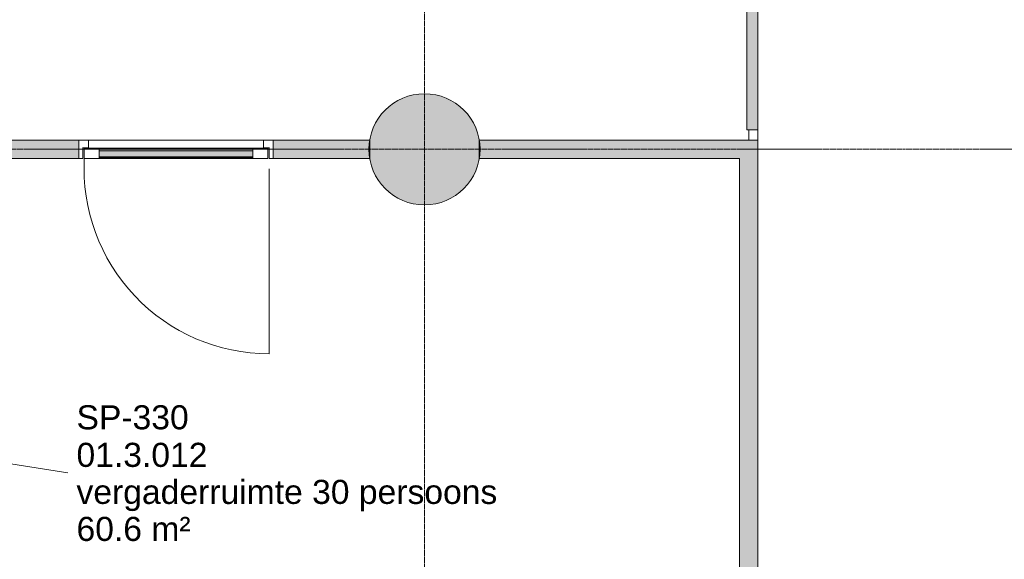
# Model space of a CAD drawing. Header units: millimetres. Extents: x -281 to 121694, y -16481 to 65128.
# Tile 230 of 256: x 79815 to 85130, y 13786 to 16700. Entities that reach past the tile are written whole.
import ezdxf

# ---------------------------------------------------------------- set-up
doc = ezdxf.new("R2010")
doc.units = ezdxf.units.MM
doc.linetypes.add('Grid Line', pattern=[12, 6, -2, 2, -2])
doc.linetypes.add('NLRS_Dash-0_6mm_Space-0_6mm_cpz', pattern=[1.2, 0.6, -0.6])
for name, color, linetype, lineweight in [('A--A2__Ruwbouw', 8, 'Continuous', 5), ('A--L$07A__Stramien', 1, 'Continuous', 5), ('A--L21__Buitenwanden', 3, 'Continuous', 5), ('A--L23__Vloeren', 3, 'Continuous', 5), ('A--L28__Hoofddraagconstructies', 3, 'Continuous', 5), ('A--L34__BalustradesLeuningen', 1, 'Continuous', 5), ('A--L3__Afbouw', 2, 'Continuous', 5), ('A--LD30__DetailPenMiddel', 3, 'NLRS_Dash-0_6mm_Space-0_6mm_cpz', 5), ('A--TR9__AlgVoorz', 1, 'Continuous', 5)]:
    doc.layers.add(name, color=color, linetype=linetype, lineweight=lineweight)
doc.styles.add('Arial_2', font='arial.ttf', dxfattribs={"height": 130})

# ---------------------------------------------------------------- blocks, each defined once
blk = doc.blocks.new('TBR-B-BWK-C-BES-ARC-R25_rvt-1-L_80_ 12')
at = {"layer": 'A--L28__Hoofddraagconstructies'}
blk.add_hatch(color=21, dxfattribs=at).paths.add_polyline_path([(82000, 15700), (82058.5, 15705.8), (82114.8, 15722.8), (82166.7, 15750.6), (82212.1, 15787.9), (82249.4, 15833.3), (82277.2, 15885.2), (82294.2, 15941.5), (82300, 16000), (82294.2, 16058.5), (82277.2, 16114.8), (82249.4, 16166.7), (82212.1, 16212.1), (82166.7, 16249.4), (82114.8, 16277.2), (82058.5, 16294.2), (82000, 16300), (81941.5, 16294.2), (81885.2, 16277.2), (81833.3, 16249.4), (81787.9, 16212.1), (81750.6, 16166.7), (81722.8, 16114.8), (81705.8, 16058.5), (81700, 16000), (81705.8, 15941.5), (81722.8, 15885.2), (81750.6, 15833.3), (81787.9, 15787.9), (81833.3, 15750.6), (81885.2, 15722.8), (81941.5, 15705.8)])
at = {"layer": 'A--L28__Hoofddraagconstructies', "color": 241, "lineweight": 18}
for start, end in [(0, 180), (180, 0)]:
    blk.add_arc((82000, 16000), 300, start, end, dxfattribs=at)
blk = doc.blocks.new('NLRS_30_DO_WB_deur enkel draai-SH_gen_cpz1 - 32_31_12_deur enkel invulling glas_gen_aluminium_1050x2800_systeemwand-51066691-L_80_ 12')
at = {"layer": 'A--L3__Afbouw'}
for p, q in [((-503, 50), (-525, 50)), ((-525, 40.8), (-524, 40.8)), ((-524, 40), (-525, 40)), ((-524, 40.8), (-524, 40)), ((-503, -7.2), (-503, 50)), ((525, 50), (503, 50)), ((503, 50), (503, -7.2)), ((524, 40), (524, 40.8)), ((524, 40.8), (525, 40.8)), ((525, 40), (524, 40)), ((-525, -40), (-524, -40)), ((-524, -40.8), (-525, -40.8)), ((-525, -50), (-473, -50)), ((-524, -40), (-524, -40.8)), ((-504, -8), (-504, -7.2)), ((-504, -7.2), (-503, -7.2)), ((-473, -8), (-504, -8)), ((-474, -40.8), (-474, -40)), ((-474, -40), (-473, -40)), ((-473, -40.8), (-474, -40.8)), ((-473, -40), (-473, -8)), ((-473, -50), (-473, -40.8)), ((473, -8), (473, -40)), ((504, -8), (473, -8)), ((473, -40), (474, -40)), ((474, -40.8), (473, -40.8)), ((473, -40.8), (473, -50)), ((473, -50), (525, -50)), ((474, -40), (474, -40.8)), ((503, -7.2), (504, -7.2)), ((504, -7.2), (504, -8)), ((524, -40.8), (524, -40)), ((524, -40), (525, -40)), ((525, -40.8), (524, -40.8))]:
    blk.add_line(p, q, dxfattribs=at)
blk = doc.blocks.new('NLRS_30_DO_UN_paneel-SH_gen_cpz - 32_30_paneel_gen-48520020-L_80_ 12')
at = {"layer": 'A--L3__Afbouw'}
for points in [[(415, 25.5), (-415, 25.5), (-415, 19.5), (415, 19.5)], [(415, 19.5), (-415, 19.5), (-415, 16.3), (415, 16.3)], [(-166.2, 15.5), (-415, 15.5), (-415, -15.5), (415, -15.5), (415, 15.5), (207.1, 15.5)], [(495, -25.5), (-495, -25.5), (-495, -31.5), (495, -31.5)], [(415, -16.3), (-415, -16.3), (-415, -25.5), (415, -25.5)]]:
    blk.add_hatch(color=256, dxfattribs=at).paths.add_polyline_path(points)
for p, q in [((-495, 25.5), (-495, 16.3)), ((-415, 25.5), (-495, 25.5)), ((-495, 16.3), (-494, 16.3)), ((-494, 15.5), (-495, 15.5)), ((-495, 15.5), (-495, -15.5)), ((-494, 16.3), (-494, 15.5)), ((-416, 15.5), (-416, 16.3)), ((-416, 16.3), (-415, 16.3)), ((-415, 15.5), (-416, 15.5)), ((415, 25.5), (-415, 25.5)), ((-415, 25.5), (-415, 19.5)), ((-415, 16.3), (-415, 25.5)), ((-415, 19.5), (415, 19.5)), ((415, 16.3), (-415, 16.3)), ((-415, -15.5), (-415, 15.5)), ((-415, 15.5), (415, 15.5)), ((415, 19.5), (415, 25.5)), ((495, 25.5), (415, 25.5)), ((415, 25.5), (415, 16.3)), ((415, 16.3), (416, 16.3)), ((416, 15.5), (415, 15.5)), ((415, 15.5), (415, -15.5)), ((416, 16.3), (416, 15.5)), ((494, 15.5), (494, 16.3)), ((494, 16.3), (495, 16.3)), ((495, 15.5), (494, 15.5)), ((495, 16.3), (495, 25.5)), ((495, -15.5), (495, 15.5)), ((-495, -15.5), (-494, -15.5)), ((-494, -16.3), (-495, -16.3)), ((-495, -16.3), (-495, -25.5)), ((495, -25.5), (-495, -25.5)), ((-495, -25.5), (-495, -31.5)), ((-495, -25.5), (-415, -25.5)), ((-495, -31.5), (495, -31.5)), ((-494, -15.5), (-494, -16.3)), ((-416, -16.3), (-416, -15.5)), ((-416, -15.5), (-415, -15.5)), ((-415, -16.3), (-416, -16.3)), ((415, -15.5), (-415, -15.5)), ((-415, -25.5), (-415, -16.3)), ((-415, -16.3), (415, -16.3)), ((415, -15.5), (416, -15.5)), ((416, -16.3), (415, -16.3)), ((415, -16.3), (415, -25.5)), ((415, -25.5), (495, -25.5)), ((416, -15.5), (416, -16.3)), ((494, -16.3), (494, -15.5)), ((494, -15.5), (495, -15.5)), ((495, -16.3), (494, -16.3)), ((495, -25.5), (495, -16.3)), ((495, -31.5), (495, -25.5))]:
    blk.add_line(p, q, dxfattribs=at)
blk = doc.blocks.new('NLRS_30_DO_UN_clearance zone-SH_gen_cpz - NLRS_30_DO_UN_clearance zone-SH_gen_cpz-53700862-L_80_ 12')
at = {"layer": 'A--L3__Afbouw'}
blk.add_line((-502.8, 1082.6), (-502.8, 83.3), dxfattribs=at)
blk.add_arc((-502.8, 83.3), 999.3, 356.8564, 90, dxfattribs=at)
blk = doc.blocks.new('NLRS_34_RAI_upright array_gen_cpz - NLRS_34_11_02_RAI_railing entree hal_gen_cpz-73054545-L_80_ 12')
at = {"layer": 'A--L34__BalustradesLeuningen'}
blk.add_hatch(color=256, dxfattribs=at).paths.add_polyline_path([(30, 100), (-30, 100), (-30, -6400), (30, -6400), (30, -712.7)])
for p, q in [((-30, 100), (30, 100)), ((-30, 100), (-30, -6400)), ((30, -6400), (30, 100))]:
    blk.add_line(p, q, dxfattribs=at)

msp = doc.modelspace()

# ---------------------------------------------------------------- hatches: boundary and pattern name
at = {"layer": 'A--A2__Ruwbouw'}
h = msp.add_hatch(color=256, dxfattribs=at)
h.paths.add_polyline_path([(79650, 15950), (80134, 15950), (80134, 16050), (79650, 16050)])
h.paths.add_polyline_path([(81704.5, 15950), (81704.5, 16050), (81184, 16050), (81184, 15950), (81406.3, 15950)])
for points in [[(83700, 15950), (83700, 16050), (82295.5, 16050), (82295.5, 15950), (82899.6, 15950)], [(83700, 9080), (83800, 9080), (83800, 16050), (83700, 16050), (83700, 9281.2)]]:
    msp.add_hatch(color=256, dxfattribs=at).paths.add_polyline_path(points)

# ---------------------------------------------------------------- linework, layer by layer
at = {"layer": 'A--L$07A__Stramien', "linetype": 'Grid Line'}
for p, q in [((82000, 64428.4), (82000, 5044.8)), ((100373, 16000), (-281.1, 16000))]:
    msp.add_line(p, q, dxfattribs=at)
at = {"layer": 'A--L21__Buitenwanden'}
for p, q in [((80134, 16050), (79650, 16050)), ((80134, 15950), (80134, 16050)), ((81704.5, 16050), (81184, 16050)), ((81184, 16050), (81184, 15950)), ((81704.5, 15950), (81704.5, 16050)), ((83800, 16050), (82295.5, 16050)), ((82295.5, 16050), (82295.5, 15950)), ((83800, 9080), (83800, 16050)), ((79289, 15950), (80134, 15950)), ((81184, 15950), (81704.5, 15950)), ((82295.5, 15950), (83700, 15950)), ((83700, 15950), (83700, 9080))]:
    msp.add_line(p, q, dxfattribs=at)
at = {"layer": 'A--L23__Vloeren', "color": 7}
for p, q in [((83800, 16050), (83800, 16105)), ((80186, 16050), (81132, 16050))]:
    msp.add_line(p, q, dxfattribs=at)
at = {"layer": 'A--LD30__DetailPenMiddel'}
msp.add_line((83750, 16050), (83750, 16105), dxfattribs=at)
at = {"layer": 'A--TR9__AlgVoorz'}
msp.add_line((76013.7, 14900.5), (80075.8, 14252.6), dxfattribs=at)

# ---------------------------------------------------------------- block references
at = {"lineweight": 5}
msp.add_blockref('TBR-B-BWK-C-BES-ARC-R25_rvt-1-L_80_ 12', (0, 0), dxfattribs=at)
at = {"layer": 'A--L34__BalustradesLeuningen', "rotation": 180}
msp.add_blockref('NLRS_34_RAI_upright array_gen_cpz - NLRS_34_11_02_RAI_railing entree hal_gen_cpz-73054545-L_80_ 12', (83770, 16205), dxfattribs=at)
at = {"layer": 'A--L3__Afbouw', "rotation": 180}
for name, p in [('NLRS_30_DO_WB_deur enkel draai-SH_gen_cpz1 - 32_31_12_deur enkel invulling glas_gen_aluminium_1050x2800_systeemwand-51066691-L_80_ 12', (80659, 16000)), ('NLRS_30_DO_UN_paneel-SH_gen_cpz - 32_30_paneel_gen-48520020-L_80_ 12', (80659, 15975.5)), ('NLRS_30_DO_UN_clearance zone-SH_gen_cpz - NLRS_30_DO_UN_clearance zone-SH_gen_cpz-53700862-L_80_ 12', (80659, 15978.5))]:
    msp.add_blockref(name, p, dxfattribs=at)

# ---------------------------------------------------------------- texts
at = {"layer": 'A--TR9__AlgVoorz', "char_height": 130, "attachment_point": 1, "style": 'Arial_2'}
for s, insert, width in [('SP-330', (80121.8, 14618), 713.502), ('01.3.012', (80121.8, 14415.3), 849.789), ('vergaderruimte 30 persoons', (80121.8, 14215.3), 2717.721), ('60.6 m²', (80121.8, 14015.3), 737.552)]:
    msp.add_mtext(s, dxfattribs=dict(at, insert=insert, width=width))

doc.saveas('drawing.dxf')
